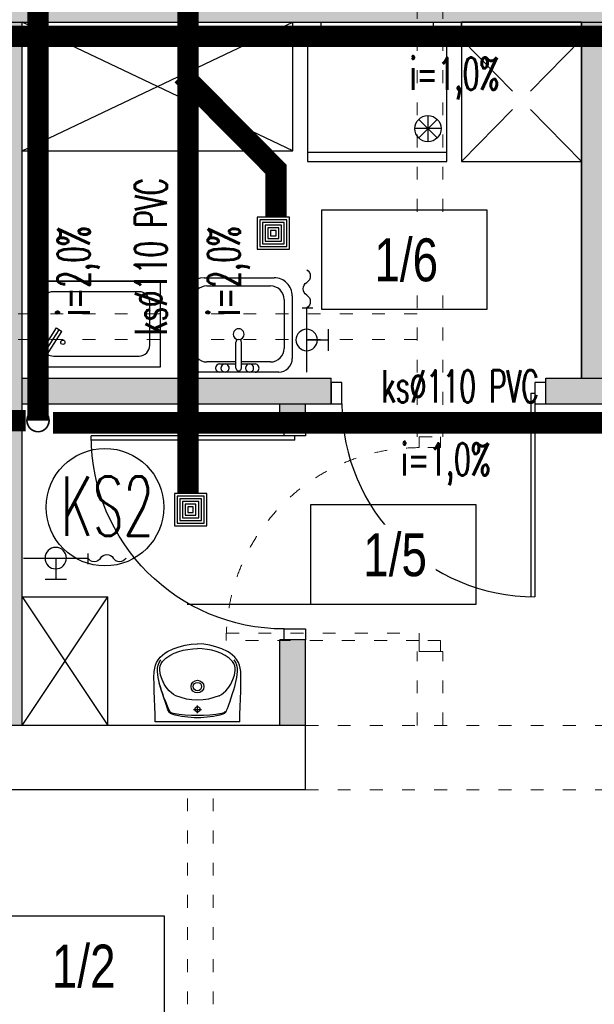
# Model space of a CAD drawing. Header units: millimetres. Extents: x 3698380 to 4312681, y 679670 to 844285.
# Tile 51 of 100: x 3973182 to 3975862, y 786427 to 791018. Entities that reach past the tile are written whole.
import ezdxf
from ezdxf.lldxf.tags import DXFTag

# ---------------------------------------------------------------- set-up
doc = ezdxf.new("R2010")
doc.units = ezdxf.units.MM
doc.header["$LTSCALE"] = 10
doc.linetypes.add('ACAD_ISO03W100', pattern=[30, 12, -18])
doc.linetypes.add('ACAD_ISO10W100', pattern=[18, 12, -3, 0, -3])
for name, color, linetype in [('! IS_KAN Opisy', 7, 'SOLID'), ('A_bloki', 252, 'Continuous'), ('A_kreskowanie', 8, 'Continuous'), ('A_opis_pom', 3, 'Continuous'), ('A_sc_istn', 252, 'Continuous'), ('A_sc_proj', 2, 'Continuous'), ('A_stolarka', 252, 'Continuous'), ('A_wymiary', 1, 'Continuous')]:
    doc.layers.add(name, color=color, linetype=linetype)
for name, color, linetype, lineweight in [('0 20 cienka', 8, 'Continuous', 20), ('HVAC_KS_odpływowe', 22, 'Continuous', 35), ('HVAC_KS_podposadz', 96, 'DASHED', 60), ('HVAC_KS_podstropowa', 54, 'ACAD_ISO10W100', 35), ('IS_Grafika', 7, 'Continuous', 20)]:
    doc.layers.add(name, color=color, linetype=linetype, lineweight=lineweight)
doc.styles.add('253.Legenda_wodkan$0$simplex', font='simplex.shx')
doc.styles.add('Strzałki', font='ic-isocp.shx', dxfattribs={"width": 0.8})
tags = doc.linetypes.add('DASHED', pattern=[19.049999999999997, 12.7, -6.35]).pattern_tags.tags
tags[6:7] = [DXFTag(74, 4), DXFTag(75, 0), DXFTag(340, '0'), DXFTag(46, 1.0), DXFTag(50, 0.0), DXFTag(44, 0.0), DXFTag(45, 0.0)]
tags[4:5] = [DXFTag(74, 4), DXFTag(75, 0), DXFTag(340, '0'), DXFTag(46, 1.0), DXFTag(50, 0.0), DXFTag(44, 0.0), DXFTag(45, 0.0)]
tags = doc.linetypes.add('SOLID', pattern=[10, 10, 0]).pattern_tags.tags
tags[6:7] = [DXFTag(74, 4), DXFTag(75, 0), DXFTag(340, '0'), DXFTag(46, 0.0), DXFTag(50, 0.0), DXFTag(44, 0.0), DXFTag(45, 0.0)]
tags[4:5] = [DXFTag(74, 4), DXFTag(75, 0), DXFTag(340, '0'), DXFTag(46, 0.0), DXFTag(50, 0.0), DXFTag(44, 0.0), DXFTag(45, 0.0)]

# ---------------------------------------------------------------- blocks, each defined once
blk = doc.blocks.new('rsredg')
at = {"layer": 'A_bloki', "linetype": 'Continuous'}
for p, q in [((538293.7293177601, -1273194.285178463), (538293.0476076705, -1273211.642432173)), ((538687.2213394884, -1273194.285179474), (538293.7293177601, -1273194.285178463)), ((538687.2213394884, -1273194.285179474), (538687.9030494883, -1273211.642433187)), ((538292.369990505, -1273228.280653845), (538291.0434066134, -1273264.267381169)), ((538293.0476076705, -1273211.642432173), (538292.369990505, -1273228.280653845)), ((538359.6700263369, -1273238.575957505), (538352.352057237, -1273250.659835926)), ((538490.4753288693, -1273234.408939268), (538490.4753287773, -1273270.42445304)), ((538621.280630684, -1273238.575958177), (538623.6974714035, -1273242.518452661)), ((538623.6974714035, -1273242.518452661), (538626.2854893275, -1273247.598780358)), ((538687.9030494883, -1273211.642433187), (538688.5806665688, -1273228.280654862)), ((538688.5806665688, -1273228.280654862), (538689.9072502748, -1273264.267382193)), ((538291.0434066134, -1273264.267381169), (538289.7823094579, -1273301.618941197)), ((538340.8152362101, -1273284.945340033), (538334.0194935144, -1273305.983031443)), ((538347.0387495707, -1273265.740317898), (538340.8152362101, -1273284.945340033)), ((538352.352057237, -1273250.659835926), (538347.0387495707, -1273265.740317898)), ((538472.467571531, -1273252.416696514), (538508.4830853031, -1273252.416696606)), ((538626.2854893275, -1273247.598780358), (538630.2462627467, -1273256.246283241)), ((538630.2462627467, -1273256.246283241), (538635.0759522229, -1273269.442237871)), ((538635.0759522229, -1273269.442237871), (538637.7628713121, -1273277.557122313)), ((538637.7628713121, -1273277.557122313), (538640.7548956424, -1273286.739072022)), ((538640.7548956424, -1273286.739072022), (538647.2303098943, -1273306.772956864)), ((538689.9072502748, -1273264.267382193), (538691.1683472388, -1273301.618942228)), ((538289.7823094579, -1273301.618941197), (538288.619442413, -1273337.636678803)), ((538327.4242432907, -1273326.153861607), (538321.6355007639, -1273343.515703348)), ((538334.0194935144, -1273305.983031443), (538327.4242432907, -1273326.153861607)), ((538368.7406895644, -1273329.857803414), (538358.4175541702, -1273339.234525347)), ((538379.2048646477, -1273322.054072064), (538368.7406895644, -1273329.857803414)), ((538389.1911227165, -1273316.196750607), (538379.2048646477, -1273322.054072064)), ((538591.8556127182, -1273316.196751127), (538601.8418707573, -1273322.054072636)), ((538601.8418707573, -1273322.054072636), (538612.306045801, -1273329.857804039)), ((538612.306045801, -1273329.857804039), (538622.6291811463, -1273339.234526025)), ((538647.2303098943, -1273306.772956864), (538653.6543302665, -1273326.481635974)), ((538653.6543302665, -1273326.481635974), (538659.3559187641, -1273343.620155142)), ((538691.1683472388, -1273301.618942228), (538692.3312140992, -1273337.636679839)), ((538287.6915818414, -1273370.313898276), (538287.5579411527, -1273400.453679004)), ((538288.619442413, -1273337.636678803), (538287.6915818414, -1273370.313898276)), ((538312.571961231, -1273372.628233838), (538306.5270762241, -1273400.493069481)), ((538316.7055743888, -1273358.642103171), (538312.571961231, -1273372.628233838)), ((538321.6355007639, -1273343.515703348), (538316.7055743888, -1273358.642103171)), ((538334.9440060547, -1273370.262643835), (538325.4481243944, -1273390.907462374)), ((538341.2233971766, -1273359.867488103), (538334.9440060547, -1273370.262643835)), ((538349.0218296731, -1273349.456745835), (538341.2233971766, -1273359.867488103)), ((538358.4175541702, -1273339.234525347), (538349.0218296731, -1273349.456745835)), ((538622.6291811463, -1273339.234526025), (538632.0249055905, -1273349.456746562)), ((538632.0249055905, -1273349.456746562), (538639.823338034, -1273359.867488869)), ((538639.823338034, -1273359.867488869), (538646.102729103, -1273370.262644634)), ((538646.102729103, -1273370.262644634), (538655.5986106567, -1273390.907463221)), ((538659.3559187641, -1273343.620155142), (538664.2513576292, -1273358.658184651)), ((538664.2513576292, -1273358.658184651), (538668.3787102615, -1273372.628273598)), ((538668.3787102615, -1273372.628273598), (538674.423579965, -1273400.493070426)), ((538692.3312140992, -1273337.636679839), (538693.2590745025, -1273370.313899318)), ((538693.2590745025, -1273370.313899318), (538693.392715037, -1273400.453680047)), ((538287.5579411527, -1273400.453679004), (538288.9173839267, -1273429.555139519)), ((538306.5270762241, -1273400.493069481), (538303.5716118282, -1273429.366400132)), ((538315.8941240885, -1273422.316721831), (538314.4075859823, -1273433.359532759)), ((538318.4388790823, -1273411.595863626), (538315.8941240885, -1273422.316721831)), ((538325.4481243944, -1273390.907462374), (538318.4388790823, -1273411.595863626)), ((538655.5986106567, -1273390.907463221), (538662.6078558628, -1273411.59586451)), ((538662.6078558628, -1273411.59586451), (538665.152610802, -1273422.316722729)), ((538665.152610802, -1273422.316722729), (538666.6391488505, -1273433.359533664)), ((538674.423579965, -1273400.493070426), (538677.3790442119, -1273429.366401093)), ((538693.392715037, -1273400.453680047), (538692.0332721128, -1273429.555140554)), ((538288.9173839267, -1273429.555139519), (538290.8276541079, -1273443.947322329)), ((538290.8276541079, -1273443.947322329), (538294.4392250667, -1273458.038727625)), ((538294.4392250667, -1273458.038727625), (538299.9547835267, -1273471.541991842)), ((538299.9547835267, -1273471.541991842), (538307.3148506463, -1273484.119461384)), ((538303.5716118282, -1273429.366400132), (538303.9442633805, -1273443.908218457)), ((538303.9442633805, -1273443.908218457), (538306.5756227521, -1273457.907077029)), ((538306.5756227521, -1273457.907077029), (538312.1410602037, -1273470.926681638)), ((538312.1410602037, -1273470.926681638), (538319.6717171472, -1273483.241352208)), ((538314.4075859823, -1273433.359532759), (538314.7382053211, -1273444.539717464)), ((538314.7382053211, -1273444.539717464), (538317.1071189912, -1273455.512146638)), ((538317.1071189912, -1273455.512146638), (538321.3882575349, -1273465.846080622)), ((538321.3882575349, -1273465.846080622), (538327.3627579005, -1273475.297101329)), ((538659.658477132, -1273465.846081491), (538653.683976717, -1273475.297102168)), ((538663.9396157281, -1273455.512147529), (538659.658477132, -1273465.846081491)), ((538668.809595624, -1273470.926682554), (538661.278938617, -1273483.241353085)), ((538666.3085294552, -1273444.539718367), (538663.9396157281, -1273455.512147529)), ((538666.6391488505, -1273433.359533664), (538666.3085294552, -1273444.539718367)), ((538674.3750331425, -1273457.907077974), (538668.809595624, -1273470.926682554)), ((538680.9958722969, -1273471.54199282), (538673.6358051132, -1273484.119462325)), ((538677.0063925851, -1273443.908219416), (538674.3750331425, -1273457.907077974)), ((538677.3790442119, -1273429.366401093), (538677.0063925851, -1273443.908219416)), ((538686.5114308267, -1273458.038728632), (538680.9958722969, -1273471.54199282)), ((538690.1230018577, -1273443.947323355), (538686.5114308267, -1273458.038728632)), ((538692.0332721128, -1273429.555140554), (538690.1230018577, -1273443.947323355)), ((538307.3148506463, -1273484.119461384), (538316.3749438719, -1273495.543812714)), ((538316.3749438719, -1273495.543812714), (538326.8430054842, -1273505.784774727)), ((538326.8430054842, -1273505.784774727), (538338.4117651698, -1273514.832389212)), ((538327.3627579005, -1273475.297101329), (538334.7011580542, -1273483.856982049)), ((538334.7011580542, -1273483.856982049), (538343.0669490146, -1273491.532545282)), ((538338.4117651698, -1273514.832389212), (538350.7747832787, -1273522.677516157)), ((538343.0669490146, -1273491.532545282), (538361.6337606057, -1273504.291910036)), ((538361.6337606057, -1273504.291910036), (538381.6972040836, -1273514.083441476)), ((538381.6972040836, -1273514.083441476), (538402.7200687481, -1273521.698857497)), ((538599.3495303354, -1273514.083442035), (538578.3266656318, -1273521.698857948)), ((538619.4129738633, -1273504.291910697), (538599.3495303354, -1273514.083442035)), ((538637.9797855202, -1273491.53254604), (538619.4129738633, -1273504.291910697)), ((538642.538890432, -1273514.832389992), (538630.1758722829, -1273522.677516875)), ((538646.3455765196, -1273483.856982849), (538637.9797855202, -1273491.53254604)), ((538654.1076501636, -1273505.784775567), (538642.538890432, -1273514.832389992)), ((538653.683976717, -1273475.297102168), (538646.3455765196, -1273483.856982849)), ((538664.5757118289, -1273495.543813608), (538654.1076501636, -1273505.784775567)), ((538673.6358051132, -1273484.119462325), (538664.5757118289, -1273495.543813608)), ((538350.7747832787, -1273522.677516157), (538377.0442491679, -1273535.104360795)), ((538377.0442491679, -1273535.104360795), (538404.6075204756, -1273544.355737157)), ((538402.7200687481, -1273521.698857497), (538424.2640708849, -1273527.737751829)), ((538404.6075204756, -1273544.355737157), (538432.8597973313, -1273551.262174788)), ((538424.2640708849, -1273527.737751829), (538446.1622175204, -1273532.156997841)), ((538432.8597973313, -1273551.262174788), (538461.5557229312, -1273555.849084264)), ((538446.1622175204, -1273532.156997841), (538468.3026209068, -1273534.782923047)), ((538461.5557229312, -1273555.849084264), (538490.47532769, -1273557.942418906)), ((538468.3026209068, -1273534.782923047), (538490.5714065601, -1273535.798203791)), ((538512.744113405, -1273534.782923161), (538490.4753277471, -1273535.798203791)), ((538519.3949324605, -1273555.849084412), (538490.47532769, -1273557.942418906)), ((538534.8845168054, -1273532.156998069), (538512.744113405, -1273534.782923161)), ((538548.0908580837, -1273551.262175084), (538519.3949324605, -1273555.849084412)), ((538556.7826634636, -1273527.737752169), (538534.8845168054, -1273532.156998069)), ((538576.3431349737, -1273544.355737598), (538548.0908580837, -1273551.262175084)), ((538578.3266656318, -1273521.698857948), (538556.7826634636, -1273527.737752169)), ((538603.9064063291, -1273535.104361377), (538576.3431349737, -1273544.355737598)), ((538630.1758722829, -1273522.677516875), (538603.9064063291, -1273535.104361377))]:
    blk.add_line(p, q, dxfattribs=at)
for centre, radius, start, end in [((539261.9117118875, -1273654.024814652), 990.1230361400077, 155.482595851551, 163.5934878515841), ((538381.3177035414, -1273254.823452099), 27.06663959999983, 109.6829408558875, 143.1102268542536), ((538382.1919043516, -1273260.070275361), 27.06663959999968, 100.5561048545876, 141.3183368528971), ((538490.4753277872, -1273655.829269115), 442.5870643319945, 74.50029185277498, 105.4997078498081), ((538490.4753273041, -1273844.004993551), 620.9563963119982, 79.49233585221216, 100.5076638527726), ((538490.4753288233, -1273252.416696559), 12.18, 359.9999998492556, 179.9999998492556), ((538598.7587524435, -1273260.070275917), 27.06663959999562, 38.68166285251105, 79.44389485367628), ((538599.632954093, -1273254.82345266), 27.06663960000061, 36.88977285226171, 70.31705885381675), ((538490.4753288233, -1273252.416696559), 12.18, 179.9999998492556, 359.9999998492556), ((538490.4753280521, -1273552.602262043), 257.2266080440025, 66.78838085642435, 113.2116188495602), ((538490.4753285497, -1273358.757415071), 29.68406313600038, 359.9999998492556, 179.9999998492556), ((538490.4753285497, -1273358.757415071), 29.68406313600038, 179.9999998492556, 359.9999998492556), ((538490.4753285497, -1273358.757415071), 19.38352239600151, 359.9999998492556, 179.9999998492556), ((538490.4753285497, -1273358.757415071), 19.38352239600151, 179.9999998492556, 359.9999998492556)]:
    blk.add_arc(centre, radius, start, end, dxfattribs=at)
blk = doc.blocks.new('jndf')
at = {"layer": 'A_stolarka', "ltscale": 2}
for p, q in [((6685.735240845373, -1555593.745362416), (6685.735240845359, -1556543.745362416)), ((6685.735240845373, -1555593.745362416), (6705.735240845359, -1555593.745362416)), ((6705.735240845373, -1555593.745362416), (6705.735240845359, -1556543.745362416))]:
    blk.add_line(p, q, dxfattribs=at)
for points in [[(5755.735240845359, -1555643.745362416), (5805.735240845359, -1555643.745362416), (5805.735240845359, -1555543.745362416), (5755.735240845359, -1555543.745362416)], [(6705.735240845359, -1555643.745362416), (6755.735240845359, -1555643.745362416), (6755.735240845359, -1555543.745362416), (6705.735240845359, -1555543.745362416)]]:
    blk.add_lwpolyline(points, close=True, dxfattribs=at)
blk.add_arc((6705.735240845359, -1555643.745362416), 900, 180, 270, dxfattribs=at)
blk = doc.blocks.new('kran ze złączką 2d - kran ze złączką 2d-1891425-1 PIĘTRO')
at = {"layer": 'A_bloki'}
for p, q in [((-0.0004953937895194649, 2.181129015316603), (0.0006402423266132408, -2.818870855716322)), ((29.99338467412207, 0.006812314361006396), (0, 1.380516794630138e-15)), ((14.99338506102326, 0.003405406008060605), (14.99565633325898, -9.996594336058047)), ((9.995656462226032, -9.997729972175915), (19.99565620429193, -9.995458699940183))]:
    blk.add_line(p, q, dxfattribs=at)
blk.add_circle((14.99338506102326, 0.003405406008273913), 4.999999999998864, dxfattribs=at)
for centre, start, end in [((-8.870194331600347, -1.790388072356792), 31.09503891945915, 148.9049610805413), ((-2.933111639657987, 1.790388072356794), 211.0950389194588, 328.9049610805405), ((-14.80727702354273, 1.790388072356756), 211.0950389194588, 328.9049610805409)]:
    blk.add_arc(centre, 3.466659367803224, start, end, dxfattribs=at)
blk = doc.blocks.new('Wpust podłogowy - DN 100-1891426-1 PIĘTRO')
at = {"layer": 'A_bloki'}
for p, q in [((7.499999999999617, 7.500000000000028), (-7.500000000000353, 7.500000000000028)), ((-7.500000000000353, 7.500000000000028), (-7.500000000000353, -7.500000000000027)), ((7.499999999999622, 7.500000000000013), (-7.500000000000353, 7.500000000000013)), ((-7.500000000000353, 7.500000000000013), (-7.500000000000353, -7.500000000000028)), ((6.249999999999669, 6.249999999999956), (-6.250000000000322, 6.249999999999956)), ((-6.250000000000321, 6.249999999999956), (-6.250000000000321, -6.249999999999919)), ((4.999999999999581, 4.999999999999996), (-5.000000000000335, 4.999999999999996)), ((-5.000000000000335, 4.999999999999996), (-5.000000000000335, -5.000000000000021)), ((4.999999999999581, -5.000000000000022), (4.999999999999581, 4.999999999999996)), ((6.249999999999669, -6.249999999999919), (6.249999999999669, 6.249999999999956)), ((7.499999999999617, -7.500000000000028), (7.499999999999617, 7.500000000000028)), ((7.499999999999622, -7.500000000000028), (7.499999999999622, 7.500000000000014)), ((3.749999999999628, 3.750000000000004), (-3.750000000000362, 3.750000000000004)), ((-3.750000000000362, 3.750000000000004), (-3.750000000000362, -3.74999999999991)), ((2.499999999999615, 2.500000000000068), (-2.500000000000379, 2.500000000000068)), ((-2.500000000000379, 2.500000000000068), (-2.500000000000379, -2.499999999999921)), ((1.249999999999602, 1.250000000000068), (-1.250000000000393, 1.250000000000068)), ((-1.250000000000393, 1.250000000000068), (-1.250000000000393, -1.249999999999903)), ((1.249999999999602, -1.249999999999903), (1.249999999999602, 1.250000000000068)), ((2.499999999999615, -2.499999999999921), (2.499999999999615, 2.500000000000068)), ((3.749999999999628, -3.749999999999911), (3.749999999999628, 3.750000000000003)), ((-3.750000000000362, -3.749999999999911), (3.749999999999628, -3.749999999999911)), ((-2.500000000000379, -2.499999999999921), (2.499999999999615, -2.499999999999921)), ((-1.250000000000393, -1.249999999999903), (1.249999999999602, -1.249999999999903)), ((-7.500000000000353, -7.500000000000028), (7.499999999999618, -7.500000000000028)), ((-7.500000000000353, -7.500000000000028), (7.499999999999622, -7.500000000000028)), ((-6.250000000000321, -6.249999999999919), (6.24999999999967, -6.249999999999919)), ((-5.000000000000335, -5.000000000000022), (4.999999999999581, -5.000000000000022))]:
    blk.add_line(p, q, dxfattribs=at)
blk = doc.blocks.new('zlew_ 1 komora_ gospodarczy_ 01 - 500 x 440mm-1748953-1 PIĘTRO')
at = {"layer": 'A_bloki'}
for p, q in [((-14.54107594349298, 25.98545988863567), (18.13391734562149, 25.98545988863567)), ((-14.54107594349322, 25.98545988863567), (18.13391734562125, 25.98545988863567)), ((-13.27107594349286, 22.17545988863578), (16.40892405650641, 22.17545988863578)), ((-23.43107593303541, -11.66454011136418), (-23.43107593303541, 17.0954598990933)), ((-23.43107593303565, -11.66454011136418), (-23.43107593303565, 17.0954598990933)), ((-19.62107594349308, -6.902040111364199), (-19.62107594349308, 15.82545988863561)), ((22.75892405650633, 15.82545988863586), (22.75892405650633, -6.902040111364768)), ((26.56892405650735, 17.55045317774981), (26.56892405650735, -11.66454011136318)), ((26.5689240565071, 17.55045317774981), (26.5689240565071, -11.66454011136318)), ((0.2989240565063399, -16.07447659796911), (0.2989240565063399, -4.039062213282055)), ((2.838924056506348, -16.07447659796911), (2.838924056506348, -4.039062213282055)), ((0.2989240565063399, -13.25204011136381), (-13.27107594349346, -13.25204011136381)), ((16.4089240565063, -13.2520401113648), (2.838924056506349, -13.2520401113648)), ((20.21892405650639, -18.01454011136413), (-17.08107593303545, -18.01454011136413)), ((20.21892405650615, -18.01454011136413), (-17.08107593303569, -18.01454011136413)), ((-7.321075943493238, -14.2045401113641), (0.29892405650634, -14.2045401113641)), ((9.188924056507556, -18.01454011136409), (-7.321075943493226, -18.01454011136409)), ((2.838924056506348, -14.20454011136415), (9.188924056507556, -14.20454011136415))]:
    blk.add_line(p, q, dxfattribs=at)
for centre, radius, start, end in [((-14.54107594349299, 17.09545989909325), 8.889999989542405, 90.00000000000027, 180.0000000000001), ((-14.54107594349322, 17.09545989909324), 8.889999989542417, 89.99999999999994, 179.9999999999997), ((18.13391734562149, 17.55045317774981), 8.435006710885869, 3.244165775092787e-13, 90.00000000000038), ((18.13391734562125, 17.55045317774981), 8.435006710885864, 359.9999999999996, 90), ((-13.27107594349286, 15.82545988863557), 6.350000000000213, 89.99999999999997, 179.9999999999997), ((16.40892405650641, 15.82545988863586), 6.34999999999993, 359.9999999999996, 90.00000000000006), ((1.568924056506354, -0.3175000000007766), 2.539999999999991, 359.9999999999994, 179.9999999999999), ((1.568924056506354, -0.3175000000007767), 2.539999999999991, 180.0000000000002, 5.088887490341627e-14), ((1.568924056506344, -4.039062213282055), 1.270000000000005, 359.9999999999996, 180), ((-13.27107594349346, -6.902040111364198), 6.349999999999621, 179.9999999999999, 269.9999999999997), ((16.4089240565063, -6.90204011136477), 6.350000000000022, 269.9999999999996, 6.997220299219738e-14), ((-17.08107593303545, -11.66454011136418), 6.349999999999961, 179.9999999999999, 269.9999999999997), ((-17.08107593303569, -11.66454011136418), 6.349999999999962, 179.9999999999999, 269.9999999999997), ((20.21892405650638, -11.66454011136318), 6.350000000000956, 270, 3.81666561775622e-13), ((20.21892405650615, -11.66454011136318), 6.35000000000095, 269.9999999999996, 5.724998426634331e-14), ((-7.321075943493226, -16.10954011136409), 1.905, 90.00000000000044, 269.9999999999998), ((-4.781075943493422, -16.10954011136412), 1.904999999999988, 359.9999999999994, 179.9999999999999), ((-4.781075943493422, -16.10954011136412), 1.904999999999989, 180.0000000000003, 5.088887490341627e-14), ((1.568924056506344, -16.07447659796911), 1.270000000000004, 180, 5.088887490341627e-14), ((6.648924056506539, -16.10954011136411), 1.904999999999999, 2.671665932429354e-13, 179.9999999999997), ((6.648924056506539, -16.10954011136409), 1.904999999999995, 180.0000000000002, 5.088887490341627e-14), ((9.188924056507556, -16.10954011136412), 1.90499999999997, 269.9999999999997, 90.00000000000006)]:
    blk.add_arc(centre, radius, start, end, dxfattribs=at)
blk = doc.blocks.new('d')
at = {"layer": 'A_kreskowanie', "ltscale": 2}
h = blk.add_hatch(color=252, dxfattribs=at)
h.dxf.hatch_style = 1
h.paths.add_polyline_path([(3731432.762027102, 791007.0220290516), (3731312.762027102, 791007.0220290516), (3731312.762027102, 789647.0220290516), (3731432.762027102, 789647.0220290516)])
h.paths.add_polyline_path([(3732874.74121824, 789327.0220290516), (3732874.741218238, 789347.0220290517), (3731432.762027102, 789347.0220290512), (3731432.762027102, 789227.0220290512), (3732874.74121824, 789227.0220290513)])
h.paths.add_polyline_path([(3732754.741218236, 789227.0220290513), (3732634.741218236, 789227.0220290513), (3732634.741218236, 789127.0220290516), (3732754.741218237, 789127.0220290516)])
h.paths.add_polyline_path([(3734281.525768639, 789347.0220290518), (3733874.741218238, 789347.0220290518), (3733874.741218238, 789227.0220290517), (3734281.525768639, 789227.0220290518)])
h.paths.add_polyline_path([(3734161.525768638, 791007.0220290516), (3734041.525768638, 791007.0220290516), (3734041.525768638, 790927.0220290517), (3734041.525768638, 790357.0220290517), (3734041.525768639, 789347.0220290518), (3734161.525768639, 789347.0220290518)])
h.paths.add_polyline_path([(3736381.898631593, 791007.0220290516), (3736261.898631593, 791007.0220290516), (3736261.898631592, 789347.0220290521), (3735463.648631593, 789347.0220290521), (3735314.741218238, 789347.022029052), (3735314.741218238, 789227.0220290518), (3736381.898631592, 789227.0220290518)])
h.paths.add_polyline_path([(3735583.648631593, 789227.0220290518), (3735463.648631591, 789227.0220290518), (3735463.648631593, 787727.0220290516), (3735583.648631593, 787727.0220290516)])
h.paths.add_polyline_path([(3732754.741218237, 788122.5584392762), (3732634.741218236, 788122.5584392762), (3732634.741218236, 787727.0220290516), (3732754.741218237, 787727.0220290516)])
h.paths.add_polyline_path([(3731432.762027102, 789527.0220290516), (3731312.762027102, 789527.0220290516), (3731312.762027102, 787727.0220290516), (3731432.762027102, 787727.0220290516)])
h.paths.add_polyline_path([(3730049.118100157, 787727.0220290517), (3729235.080024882, 787727.0220290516), (3729235.080024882, 787627.0220290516), (3729285.080024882, 787627.0220290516), (3729285.080024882, 787527.0220290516, 0.0278424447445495), (3729290.652833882, 787427.0220290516), (3730049.118100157, 787427.0220290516)])
h.paths.add_polyline_path([(3729285.080024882, 787527.0220290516), (3729235.080024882, 787527.0220290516), (3729235.080024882, 787427.0220290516), (3729290.652833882, 787427.0220290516, -0.02784244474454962)], flags=17)
h.paths.add_polyline_path([(3729285.080024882, 787627.0220290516), (3729235.080024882, 787627.0220290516), (3729235.080024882, 787527.0220290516), (3729285.080024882, 787527.0220290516)], flags=17)
h.paths.add_polyline_path([(3729114.741218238, 784607.0220290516), (3728714.741218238, 784607.0220290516), (3728714.741218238, 783607.0220290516), (3729114.741218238, 783607.0220290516)])
h.paths.add_polyline_path([(3729220.6646974, 783607.0220290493), (3729114.741218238, 783607.0220290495), (3729114.741218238, 783487.0220290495), (3729220.6646974, 783487.0220290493)])
h.paths.add_polyline_path([(3729309.741218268, 783607.0220290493), (3729220.6646974, 783607.0220290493), (3729220.6646974, 783487.0220290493), (3729309.741218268, 783487.0220290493)])
h.paths.add_polyline_path([(3732204.741218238, 783607.0220290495), (3730709.741218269, 783607.0220290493), (3730709.741218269, 783487.0220290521), (3732204.741218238, 783487.0220290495)])
h.paths.add_polyline_path([(3732324.741218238, 783707.0220290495), (3732204.741218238, 783707.0220290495), (3732204.741218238, 781627.0220290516), (3732324.741218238, 781627.0220290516)])
h.paths.add_polyline_path([(3735344.741218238, 786027.0220290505), (3735224.741218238, 786027.0220290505), (3732324.741218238, 786027.0220290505), (3732324.741218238, 785907.0220290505), (3735224.741218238, 785907.0220290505), (3735224.741218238, 781627.0220290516), (3735344.741218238, 781627.0220290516)])
h.paths.add_polyline_path([(3744114.741218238, 791127.0220290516), (3735314.741218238, 791127.0220290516), (3735314.741218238, 791007.0220290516), (3744114.741218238, 791007.0220290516)])
h.paths.add_polyline_path([(3740100.048347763, 791007.0220290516), (3739980.048347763, 791007.0220290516), (3739980.048347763, 787727.0220290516), (3740100.048347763, 787727.0220290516)])
h.paths.add_polyline_path([(3742214.741218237, 791007.0220290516), (3742094.741218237, 791007.0220290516), (3742094.741218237, 787727.0220290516), (3742214.741218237, 787727.0220290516)])
h.paths.add_polyline_path([(3727024.741218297, 793327.0220290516), (3726904.741218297, 793327.0220290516), (3726904.741218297, 789127.0220290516), (3727024.741218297, 789127.0220290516)])
h = blk.add_hatch(color=252, dxfattribs=at)
h.dxf.hatch_style = 1
h.paths.add_polyline_path([(3733274.741218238, 791127.0220290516), (3729114.741218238, 791127.0220290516), (3729114.741218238, 791007.0220290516), (3732204.741218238, 791007.0220290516), (3733274.741218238, 791007.0220290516)])
h.paths.add_polyline_path([(3733394.741218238, 791127.0220290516), (3733274.741218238, 791127.0220290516), (3733274.741218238, 791007.0220290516), (3733394.741218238, 791007.0220290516)])
h.paths.add_polyline_path([(3735194.741218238, 791127.0220290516), (3733394.741218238, 791127.0220290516), (3733394.741218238, 791007.0220290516), (3733824.741218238, 791007.0220290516), (3734041.525768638, 791007.0220290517), (3735194.741218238, 791007.0220290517)])
h.paths.add_polyline_path([(3735314.741218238, 791127.0220290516), (3735194.741218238, 791127.0220290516), (3735194.741218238, 791007.0220290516), (3735314.741218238, 791007.0220290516)])
h.paths.add_polyline_path([(3731432.762027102, 789647.0220290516), (3731312.762027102, 789647.0220290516), (3731312.762027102, 789527.0220290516), (3731432.762027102, 789527.0220290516)])
at = {"layer": '0 20 cienka', "color": 252, "linetype": 'ACAD_ISO03W100', "ltscale": 0.5}
for p, q in [((3732754.741218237, 787727.0220290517), (3734254.741218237, 787727.0220290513)), ((3732754.741218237, 787427.0220290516), (3734254.741218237, 787427.0220290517))]:
    blk.add_line(p, q, dxfattribs=at)
for points in [[(3733274.741218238, 789072.5584392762), (3733274.741218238, 791727.0220290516)], [(3733394.741218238, 789072.5584392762), (3733394.741218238, 791727.0220290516)], [(3733274.741218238, 789647.0220290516), (3730474.741218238, 789647.0220290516)], [(3733274.741218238, 789527.0220290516), (3730474.741218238, 789527.0220290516)], [(3733274.741218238, 787727.0220290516), (3733274.741218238, 788072.5584392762)], [(3733394.741218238, 788072.5584392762), (3733274.741218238, 788072.5584392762)], [(3733394.741218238, 787727.0220290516), (3733394.741218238, 788072.5584392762)], [(3732204.741218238, 781627.0220290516), (3732204.741218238, 787427.0220290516)], [(3732324.741218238, 781627.0220290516), (3732324.741218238, 787427.0220290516)]]:
    blk.add_lwpolyline(points, dxfattribs=at)
for points in [[(3733284.741218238, 789072.5584392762), (3733384.741218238, 789072.5584392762), (3733384.741218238, 789022.5584392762), (3733284.741218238, 789022.5584392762)], [(3732384.741218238, 788157.5584392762), (3733284.741218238, 788157.5584392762), (3733284.741218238, 788122.5584392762), (3732384.741218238, 788122.5584392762)], [(3733384.741218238, 788072.5584392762), (3733384.741218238, 788122.5584392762), (3733284.741218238, 788122.5584392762), (3733284.741218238, 788072.5584392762)]]:
    blk.add_lwpolyline(points, close=True, dxfattribs=at)
blk.add_arc((3733284.741218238, 788122.5584392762), 900.0000000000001, 90, 180, dxfattribs=at)
at = {"layer": 'A_bloki', "color": 252, "linetype": 'Continuous'}
for p, q in [((3731432.762027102, 790407.0220290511), (3732695.883715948, 791007.0220290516)), ((3732695.883715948, 790407.0220290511), (3731432.762027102, 791007.0220290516)), ((3732695.883715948, 790407.0220290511), (3732695.883715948, 791007.0220290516)), ((3733719.419407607, 790684.8802893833), (3733481.525768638, 790927.0220290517)), ((3733803.632129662, 790684.8802893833), (3734041.525768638, 790927.0220290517)), ((3733481.525768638, 790357.0220290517), (3733719.419407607, 790599.1637687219)), ((3734041.525768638, 790357.0220290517), (3733803.632129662, 790599.1637687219)), ((3731432.762027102, 790407.0220290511), (3732695.883715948, 790407.0220290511)), ((3732078.559764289, 789799.4415107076), (3731478.559764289, 789799.4415107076)), ((3731478.559764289, 789799.4415107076), (3731478.559764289, 789399.736266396)), ((3731478.559764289, 789799.4415107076), (3732078.559764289, 789799.4415107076)), ((3732078.559764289, 789399.736266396), (3732078.559764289, 789799.4415107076)), ((3731978.559764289, 789749.4415107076), (3731578.559764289, 789749.4415107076)), ((3731528.559764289, 789699.4415107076), (3731528.559764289, 789499.736266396)), ((3732028.559764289, 789499.736266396), (3732028.559764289, 789699.4415107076)), ((3731521.649832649, 789467.5565665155), (3731592.806937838, 789580.5707924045)), ((3731536.48482853, 789462.9655785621), (3731605.500430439, 789572.5785933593)), ((3731547.036817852, 789451.5721684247), (3731618.193923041, 789564.5863943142)), ((3731592.806937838, 789580.5707924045), (3731618.193923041, 789564.5863943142)), ((3731578.559764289, 789449.736266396), (3731978.559764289, 789449.736266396)), ((3731478.559764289, 789399.736266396), (3732078.559764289, 789399.736266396)), ((3731432.762027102, 788327.0220290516), (3731832.762027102, 788327.0220290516)), ((3731432.762027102, 788327.0220290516), (3731832.762027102, 787727.0220290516)), ((3731432.762027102, 787727.0220290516), (3731832.762027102, 788327.0220290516)), ((3731832.762027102, 787727.0220290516), (3731832.762027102, 788327.0220290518))]:
    blk.add_line(p, q, dxfattribs=at)
at = {"layer": 'A_bloki', "color": 252}
for p, q in [((3733325.595465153, 790571.1942825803), (3733325.595465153, 790448.946916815)), ((3733386.719148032, 790510.0705996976), (3733264.471782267, 790510.0705996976)), ((3733282.374494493, 790553.2915703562), (3733368.816435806, 790466.8496290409)), ((3733368.816435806, 790553.2915703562), (3733282.374494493, 790466.8496290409)), ((3733414.34535772, 790399.3973846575), (3732764.34535772, 790399.3973846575))]:
    blk.add_line(p, q, dxfattribs=at)
for points in [[(3732827.962931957, 790957.0220290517), (3732827.962931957, 791006.325584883), (3733350.727783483, 791006.325584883), (3733350.727783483, 790957.0220290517)], [(3732764.34535772, 790957.0220290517), (3732764.34535772, 790357.0220290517), (3733414.34535772, 790357.0220290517), (3733414.34535772, 790957.0220290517)]]:
    blk.add_lwpolyline(points, close=True, dxfattribs=at)
at = {"layer": 'A_bloki', "color": 252, "linetype": 'Continuous'}
for points in [[(3734041.525768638, 790357.0220290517), (3734041.525768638, 791007.0220290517), (3733481.525768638, 791007.0220290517), (3733481.525768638, 790357.0220290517)], [(3734041.525768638, 791007.0220290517), (3734041.525768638, 790927.0220290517), (3733481.525768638, 790927.0220290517), (3733481.525768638, 791007.0220290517)]]:
    blk.add_lwpolyline(points, close=True, dxfattribs=at)
at = {"layer": 'A_bloki', "color": 252}
blk.add_circle((3733325.595465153, 790510.0705996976), 61.12368288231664, dxfattribs=at)
at = {"layer": 'A_bloki', "color": 252, "linetype": 'Continuous'}
for centre, radius in [((3731622.879264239, 789513.9530276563), 10), ((3731520.500430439, 789437.5785933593), 30)]:
    blk.add_circle(centre, radius, dxfattribs=at)
for centre, radius, start, end in [((3731578.559764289, 789699.4415107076), 50, 90, 180), ((3731978.559764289, 789699.4415107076), 50, 0, 90), ((3731578.559764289, 789499.736266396), 50.00000000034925, 180, 199.4687306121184), ((3731978.559764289, 789499.736266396), 50, 270, 0), ((3731578.559764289, 789499.7362663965), 50.00000000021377, 236.6430509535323, 270)]:
    blk.add_arc(centre, radius, start, end, dxfattribs=at)
at = {"layer": 'A_opis_pom', "color": 252, "ltscale": 2}
blk.add_line((3732779.401891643, 788291.4642851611), (3732202.523927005, 788291.4642851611), dxfattribs=at)
for points in [[(3732831.365737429, 790131.8910114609), (3733600.293594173, 790131.8910114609), (3733600.293594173, 789666.4677615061), (3732831.365737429, 789666.4677615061)], [(3732779.401891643, 788756.8875351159), (3733548.329748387, 788756.8875351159), (3733548.329748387, 788291.4642851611), (3732779.401891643, 788291.4642851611)], [(3731327.15576786, 786839.007608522), (3732096.083624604, 786839.007608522), (3732096.083624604, 786373.5843585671), (3731327.15576786, 786373.5843585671)]]:
    blk.add_lwpolyline(points, close=True, dxfattribs=at)
at = {"layer": 'A_sc_istn', "color": 252}
for points in [[(3732754.741218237, 787727.0220290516), (3731149.118100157, 787727.0220290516)], [(3732754.741218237, 787427.0220290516), (3731149.118100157, 787427.0220290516)]]:
    blk.add_lwpolyline(points, dxfattribs=at)
at = {"layer": 'A_sc_proj', "color": 252, "ltscale": 2}
for p, q in [((3729114.741218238, 791007.0220290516), (3731774.741218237, 791007.0220290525)), ((3731432.762027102, 787727.0220290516), (3731432.762027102, 791007.0220290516)), ((3731432.762027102, 787727.0220290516), (3731432.762027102, 791007.0220290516)), ((3732204.741218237, 791007.0220290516), (3733824.741218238, 791007.0220290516)), ((3734041.525768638, 791007.0220290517), (3734041.525768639, 789347.0220290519)), ((3734041.525768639, 789347.0220290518), (3734041.525768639, 791007.0220290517)), ((3731432.762027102, 789347.0220290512), (3732874.741218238, 789347.0220290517)), ((3733874.741218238, 789347.0220290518), (3734281.525768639, 789347.0220290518)), ((3731432.762027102, 789227.0220290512), (3732874.741218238, 789227.0220290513)), ((3732634.741218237, 789127.0220290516), (3732634.741218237, 789227.0220290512)), ((3732634.741218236, 789127.0220290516), (3732634.741218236, 789227.0220290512)), ((3732754.741218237, 789127.0220290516), (3732754.741218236, 789227.0220290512)), ((3732754.741218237, 789127.0220290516), (3732754.741218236, 789227.0220290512)), ((3733874.741218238, 789227.0220290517), (3734281.525768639, 789227.0220290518)), ((3732634.741218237, 787727.0220290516), (3732634.741218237, 788127.0220290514)), ((3732634.741218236, 787727.0220290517), (3732634.741218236, 788127.0220290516)), ((3732754.741218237, 787727.0220290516), (3732754.741218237, 788127.0220290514)), ((3732754.741218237, 787727.0220290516), (3732754.741218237, 788127.0220290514))]:
    blk.add_line(p, q, dxfattribs=at)
at = {"layer": 'A_sc_proj', "color": 252, "ltscale": 16}
for p, q in [((3732874.741218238, 789227.0220290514), (3732874.741218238, 789347.0220290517)), ((3733874.741218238, 789227.0220290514), (3733874.741218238, 789347.0220290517)), ((3732754.741218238, 789127.0220290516), (3732634.741218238, 789127.0220290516)), ((3732754.741218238, 788127.0220290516), (3732634.741218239, 788127.0220290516)), ((3732754.741218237, 787427.0220290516), (3732754.741218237, 787727.0220290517))]:
    blk.add_line(p, q, dxfattribs=at)
at = {"layer": 'A_sc_proj', "color": 252, "ltscale": 2}
for points in [[(3729114.741218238, 791007.0220290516), (3744114.741218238, 791007.0220290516)], [(3729114.741218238, 791007.0220290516), (3732204.741218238, 791007.0220290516)]]:
    blk.add_lwpolyline(points, dxfattribs=at)
at = {"layer": 'A_bloki', "color": 252, "linetype": 'Continuous', "yscale": 10, "zscale": 10}
for name, p, xscale, rotation in [('Wpust podłogowy - DN 100-1891426-1 PIĘTRO', (3732604.568241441, 790022.9492807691), 10, 179.9999999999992), ('kran ze złączką 2d - kran ze złączką 2d-1891425-1 PIĘTRO', (3732760.27369795, 789674.471743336), -10, 90), ('Wpust podłogowy - DN 100-1891426-1 PIĘTRO', (3732218.854424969, 788733.3356936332), 10, 89.99999999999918)]:
    blk.add_blockref(name, p, dxfattribs=dict(at, xscale=xscale, rotation=rotation))
for name, p, xscale in [('zlew_ 1 komora_ gospodarczy_ 01 - 500 x 440mm-1748953-1 PIĘTRO', (3732427.275871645, 789554.6171444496), 10), ('kran ze złączką 2d - kran ze złączką 2d-1891425-1 PIĘTRO', (3731739.738529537, 788507.2494065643), -10)]:
    blk.add_blockref(name, p, dxfattribs=dict(at, xscale=xscale))
at = {"layer": 'A_bloki', "color": 252, "xscale": -1, "rotation": 180}
blk.add_blockref('rsredg', (3193760.374521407, -485450.1900705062), dxfattribs=at)
at = {"layer": 'A_stolarka', "color": 252}
blk.add_blockref('jndf', (3727119.005977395, 2344870.767391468), dxfattribs=at)
at = {"layer": 'A_stolarka', "color": 252, "xscale": -1, "rotation": 270}
blk.add_blockref('jndf', (5288298.486580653, 782371.286788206), dxfattribs=at)
at = {"layer": 'A_opis_pom', "color": 252, "char_height": 200, "attachment_point": 5, "style": 'Strzałki', "bg_fill": 3, "box_fill_scale": 1.2, "bg_fill_color": 256, "bg_fill_transparency": 10554628}
for s, insert in [('1/6', (3733224.353299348, 789896.7224476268)), ('1/5', (3733172.389453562, 788521.7189712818)), ('1/2', (3731720.143329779, 786603.8390446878))]:
    blk.add_mtext(s, dxfattribs=dict(at, insert=insert))

msp = doc.modelspace()

# ---------------------------------------------------------------- block references
at = {"layer": 'A_wymiary'}
msp.add_blockref('d', (241760.1187590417, 0), dxfattribs=at)

# ---------------------------------------------------------------- next in the draw order: linework, layer by layer
at = {"layer": 'HVAC_KS_odpływowe'}
msp.add_circle((3973267.22278842, 789148.7409713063), 51.8450625, dxfattribs=at)
at = {"layer": 'HVAC_KS_podposadz', "ltscale": 2, "const_width": 100}
for points in [[(3973267.22278842, 789148.7409713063), (3973267.222788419, 791543.0158866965), (3973649.555268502, 791935.7102818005)], [(3973967.116252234, 788808.3356936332), (3973967.11625224, 791543.0158866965), (3974342.310362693, 791922.3194959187)], [(3974376.704325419, 790097.9492807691), (3974376.704325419, 790321.1186739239), (3973939.116539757, 790761.4941722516)]]:
    msp.add_lwpolyline(points, dxfattribs=at)
at = {"layer": 'HVAC_KS_podstropowa', "ltscale": 2, "const_width": 100}
for points in [[(3971326.331658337, 793752.5705503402), (3971326.331658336, 790940.7229289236), (3979757.763443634, 790940.7229289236)], [(3971326.331658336, 790940.7229289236), (3971326.331658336, 789551.0284966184), (3971729.912626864, 789148.740971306), (3973210.028136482, 789148.740971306)], [(3977383.685527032, 789138.2479226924), (3973337.396294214, 789138.2479226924)]]:
    msp.add_lwpolyline(points, dxfattribs=at)
at = {"layer": 'IS_Grafika', "lineweight": 30}
msp.add_circle((3973579.503018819, 788744.9697397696, 5.443463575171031e-05), 274.0960862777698, dxfattribs=at)

# ---------------------------------------------------------------- next in the draw order: texts
at = {"layer": '! IS_KAN Opisy', "color": 7, "style": '253.Legenda_wodkan$0$simplex', "width": 0.6}
for s, p in [('i=1,0%%% ', (3975001.37281489, 790691.1612929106)), ('ks∅110 PVC', (3974869.874391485, 789233.3540722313)), ('i=1,0%%% ', (3974961.11205944, 788893.007328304))]:
    msp.add_text(s, height=150, dxfattribs=at).set_placement(p)
for s, p in [('i=2,0%%% ', (3973508.326629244, 789637.8201326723)), ('ks∅110 PVC', (3973868.495983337, 789546.5824647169)), ('i=2,0%%% ', (3974208.842727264, 789637.8201326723))]:
    msp.add_text(s, height=150, rotation=90, dxfattribs=at).set_placement(p)
at = {"layer": 'HVAC_KS_odpływowe', "color": 0, "style": '253.Legenda_wodkan$0$simplex', "width": 0.6}
msp.add_text('KS2', height=277.2, dxfattribs=at).set_placement((3973372.863018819, 788611.40973977, 5.443463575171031e-05))

doc.saveas('drawing.dxf')
